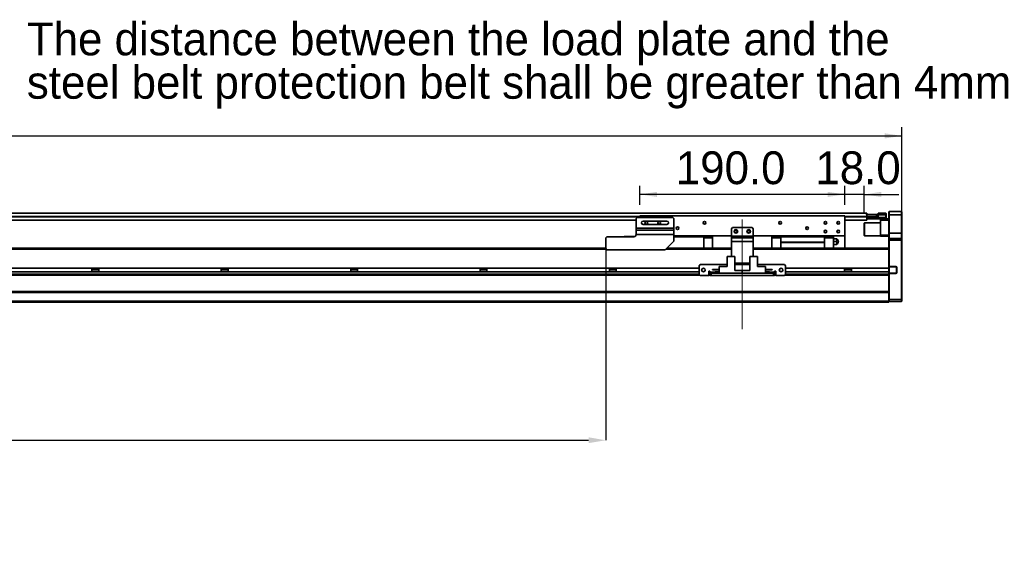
# Model space of a CAD drawing. Header units: millimetres. Extents: x 40 to 3320, y 40 to 2336.
# Tile 7 of 10: x 1621 to 2534, y 991 to 1479. Entities that reach past the tile are written whole.
import ezdxf

# ---------------------------------------------------------------- set-up
doc = ezdxf.new("R2010")
doc.units = ezdxf.units.MM
doc.header["$LTSCALE"] = 8
doc.header["$PDSIZE"] = -1
doc.linetypes.add('CENTERX2', pattern=[20.32, 12.7, -2.54, 2.54, -2.54])
doc.layers.add('黑色实线', color=7, linetype='Continuous')
doc.styles.add('SLDTEXTSTYLE8', font='txt')
doc.dimstyles.new('SLDDIMSTYLE0', dxfattribs={"dimtxt": 30.4, "dimasz": 16, "dimexe": 0, "dimexo": 0.0625, "dimgap": 7.6, "dimtad": 2, "dimdec": 1, "dimrnd": 1e-09, "dimzin": 4, "dimdsep": 46, "dimtxsty": 'SLDTEXTSTYLE8', "dimsah": 1, "dimcen": 0.09, "dimadec": 0, "dimazin": 1, "dimtfac": 1, "dimtdec": 1, "dimtmove": 0, "dimatfit": 0, "dimfxl": 0, "dimfrac": 2, "dimtolj": 1, "dimtzin": 12, "dimarcsym": 0})
doc.dimstyles.new('SLDDIMSTYLE6', dxfattribs={"dimtxt": 30.4, "dimasz": 16, "dimexe": 0, "dimexo": 0.0625, "dimgap": 7.6, "dimtad": 2, "dimdec": 1, "dimrnd": 1e-09, "dimzin": 4, "dimdsep": 46, "dimtxsty": 'SLDTEXTSTYLE8', "dimsah": 1, "dimcen": 0.09, "dimadec": 0, "dimazin": 1, "dimtfac": 1, "dimtdec": 1, "dimtofl": 0, "dimtmove": 0, "dimatfit": 3, "dimfxl": 0, "dimfrac": 2, "dimtolj": 1, "dimtzin": 12, "dimarcsym": 0})

# ---------------------------------------------------------------- blocks, each defined once
blk = doc.blocks.new('SW_NOTE_4')
at = {"layer": '黑色实线', "color": 0, "char_height": 30.4, "attachment_point": 1, "style": 'SLDTEXTSTYLE8'}
for s, insert in [('The distance between the load plate and the ', (-929.74, 55.98)), ('steel belt protection belt shall be greater than 4mm', (-929.74, 15.79))]:
    blk.add_mtext(s, dxfattribs=dict(at, insert=insert))
blk = doc.blocks.new('_D_21')
at = {"layer": '黑色实线'}
for p, q in [((223.07, 1285.18), (223.07, 1379.52)), ((2439.07, 1285.18), (2439.07, 1379.52)), ((223.07, 1371.52), (2439.07, 1371.52))]:
    blk.add_line(p, q, dxfattribs=at)
for points in [[(223.07, 1371.52), (239.07, 1369.12), (239.07, 1373.92)], [(2439.07, 1371.52), (2423.07, 1373.92), (2423.07, 1369.12)]]:
    blk.add_solid(points, dxfattribs=at)
at = {"layer": '黑色实线', "insert": (1264.49, 1411.41), "char_height": 30.4, "attachment_point": 1, "style": 'SLDTEXTSTYLE8'}
blk.add_mtext('2216.0', dxfattribs=at)
blk = doc.blocks.new('_D_24')
at = {"layer": 'Defpoints', "color": 0}
for p in [(464.57, 1270.52), (2164.57, 1267.02), (2164.57, 1089.52)]:
    blk.add_point(p, dxfattribs=at)
at = {"layer": '黑色实线', "color": 0, "lineweight": -2}
for p, q in [((464.57, 1270.46), (464.57, 1089.52)), ((2164.57, 1266.96), (2164.57, 1089.52)), ((480.57, 1089.52), (2148.57, 1089.52))]:
    blk.add_line(p, q, dxfattribs=at)
at = {"layer": '黑色实线', "color": 0}
for points in [[(480.57, 1092.19), (480.57, 1086.85), (464.57, 1089.52)], [(2148.57, 1092.19), (2148.57, 1086.85), (2164.57, 1089.52)]]:
    blk.add_solid(points, dxfattribs=at)
at = {"layer": '黑色实线', "color": 0, "insert": (1318.56, 1081.92), "char_height": 30.4, "attachment_point": 2, "style": 'SLDTEXTSTYLE8'}
blk.add_mtext('\\A1;Stroke T=1700.0', dxfattribs=at)
blk = doc.blocks.new('_D_25')
at = {"layer": '黑色实线'}
for p, q in [((2196.07, 1307.68), (2196.07, 1325.3)), ((2386.07, 1307.68), (2386.07, 1325.3)), ((2386.07, 1317.3), (2196.07, 1317.3))]:
    blk.add_line(p, q, dxfattribs=at)
for points in [[(2196.07, 1317.3), (2212.07, 1314.9), (2212.07, 1319.7)], [(2386.07, 1317.3), (2370.07, 1319.7), (2370.07, 1314.9)]]:
    blk.add_solid(points, dxfattribs=at)
at = {"layer": '黑色实线', "insert": (2229.41, 1357.18), "char_height": 30.4, "attachment_point": 1, "style": 'SLDTEXTSTYLE8'}
blk.add_mtext('190.0', dxfattribs=at)
blk = doc.blocks.new('_D_26')
at = {"layer": '黑色实线'}
for p, q in [((2386.07, 1307.68), (2386.07, 1325.3)), ((2404.07, 1300.88), (2404.07, 1325.3)), ((2386.07, 1317.3), (2354.07, 1317.3)), ((2404.07, 1317.3), (2386.07, 1317.3)), ((2404.07, 1317.3), (2436.07, 1317.3))]:
    blk.add_line(p, q, dxfattribs=at)
for points in [[(2386.07, 1317.3), (2370.07, 1319.7), (2370.07, 1314.9)], [(2404.07, 1317.3), (2420.07, 1314.9), (2420.07, 1319.7)]]:
    blk.add_solid(points, dxfattribs=at)
at = {"layer": '黑色实线', "insert": (2358.84, 1357.18), "char_height": 30.4, "attachment_point": 1, "style": 'SLDTEXTSTYLE8'}
blk.add_mtext('18.0', dxfattribs=at)

msp = doc.modelspace()

# ---------------------------------------------------------------- linework, layer by layer
at = {"color": 7, "linetype": 'Continuous', "lineweight": 35}
for p, q in [((2406.57, 1299.87), (255.57, 1299.87)), ((2386.07, 1297.52), (2196.07, 1297.52)), ((2196.07, 1297.52), (2196.07, 1296.02)), ((2386.07, 1297.52), (2386.07, 1279.02)), ((2406.11, 1298.49), (2406.11, 1298.72)), ((2406.11, 1298.72), (2406.61, 1298.72)), ((2406.11, 1298.72), (2406.11, 1298.72)), ((2406.57, 1299.87), (2406.57, 1298.72)), ((2406.57, 1297.23), (2406.57, 1296.87)), ((2406.57, 1296.87), (2406.57, 1296.37)), ((2406.61, 1296.72), (2406.57, 1296.72)), ((2406.57, 1296.22), (2406.87, 1296.52)), ((2406.57, 1296.52), (2406.87, 1296.52)), ((2406.61, 1298.72), (2406.61, 1296.72)), ((2406.61, 1298.72), (2415.61, 1298.72)), ((2406.61, 1296.72), (2415.61, 1296.72)), ((2406.87, 1296.22), (2406.87, 1296.52)), ((2406.87, 1296.52), (2417.07, 1296.52)), ((2415.61, 1296.72), (2415.61, 1298.72)), ((2415.61, 1298.72), (2416.11, 1298.72)), ((2416.11, 1296.72), (2415.61, 1296.72)), ((2416.11, 1298.72), (2416.11, 1296.72)), ((2416.11, 1296.72), (2416.57, 1296.72)), ((2416.57, 1296.52), (2416.57, 1296.72)), ((2417.07, 1298.52), (2417.07, 1300.02)), ((2417.07, 1300.02), (2424.27, 1300.02)), ((2424.27, 1298.52), (2417.07, 1298.52)), ((2417.07, 1296.22), (2417.07, 1298.52)), ((2424.27, 1298.52), (2424.27, 1300.02)), ((2424.57, 1299.72), (2424.27, 1300.02)), ((2424.27, 1296.02), (2424.27, 1298.52)), ((2424.57, 1298.52), (2424.27, 1298.52)), ((2424.57, 1299.72), (2424.57, 1298.52)), ((2424.57, 1298.52), (2424.57, 1296.02)), ((2427.37, 1301.52), (2427.07, 1301.22)), ((2427.07, 1298.52), (2427.07, 1301.22)), ((2427.37, 1298.52), (2427.07, 1298.52)), ((2427.07, 1281.52), (2427.07, 1298.52)), ((2427.37, 1301.52), (2427.37, 1298.52)), ((2427.37, 1301.52), (2438.77, 1301.52)), ((2427.37, 1298.52), (2427.37, 1281.52)), ((2438.77, 1298.52), (2427.37, 1298.52)), ((2438.77, 1298.52), (2438.77, 1301.52)), ((2438.77, 1301.52), (2439.07, 1301.22)), ((2438.77, 1281.52), (2438.77, 1298.52)), ((2438.77, 1298.52), (2439.07, 1298.52)), ((2439.07, 1301.22), (2439.07, 1298.52)), ((2439.07, 1298.52), (2439.07, 1281.52)), ((2192.57, 1293.37), (471.57, 1293.37)), ((2193.57, 1296.02), (2192.57, 1295.02)), ((2192.57, 1295.02), (2192.57, 1286.02)), ((2193.57, 1296.02), (2226.57, 1296.02)), ((2221.07, 1292.62), (2199.07, 1292.62)), ((2199.07, 1289.42), (2221.07, 1289.42)), ((2227.57, 1295.02), (2226.57, 1296.02)), ((2227.57, 1295.02), (2227.57, 1286.02)), ((2406.57, 1293.37), (2386.07, 1293.37)), ((2404.37, 1291.02), (2404.07, 1290.72)), ((2404.07, 1279.32), (2404.07, 1290.72)), ((2419.07, 1291.02), (2404.37, 1291.02)), ((2404.37, 1291.02), (2404.37, 1279.02)), ((2406.57, 1296.37), (2406.57, 1293.37)), ((2406.57, 1296.22), (2406.87, 1296.22)), ((2406.57, 1296.02), (2406.87, 1296.02)), ((2406.57, 1294.82), (2406.87, 1294.52)), ((2406.87, 1296.22), (2406.87, 1296.02)), ((2417.07, 1296.22), (2406.87, 1296.22)), ((2406.87, 1296.02), (2406.87, 1294.52)), ((2406.87, 1296.02), (2424.27, 1296.02)), ((2424.27, 1294.52), (2406.87, 1294.52)), ((2419.07, 1293.52), (2419.07, 1294.52)), ((2427.07, 1293.52), (2419.07, 1293.52)), ((2419.07, 1279.52), (2419.07, 1293.52)), ((2424.27, 1294.52), (2424.27, 1296.02)), ((2424.27, 1296.02), (2424.57, 1296.02)), ((2424.27, 1294.52), (2424.57, 1294.82)), ((2424.27, 1294.52), (2427.07, 1294.52)), ((2424.57, 1296.02), (2424.57, 1294.82)), ((2192.57, 1286.02), (2227.57, 1286.02)), ((2192.57, 1284.03), (2192.57, 1286.02)), ((2192.57, 1284.03), (2227.57, 1284.03)), ((2192.57, 1280.04), (2192.57, 1284.03)), ((2227.57, 1280.04), (2192.57, 1280.04)), ((2192.57, 1280.04), (2192.57, 1280.02)), ((2227.57, 1286.02), (2227.57, 1284.03)), ((2227.57, 1284.03), (2227.57, 1280.04)), ((2227.57, 1280.04), (2227.57, 1274.02)), ((2281.07, 1279.02), (2227.57, 1279.02)), ((2255.32, 1278.02), (2255.32, 1279.02)), ((2282.07, 1286.52), (2281.07, 1285.52)), ((2281.07, 1285.52), (2281.07, 1278.52)), ((2281.07, 1278.52), (2301.07, 1278.52)), ((2281.07, 1277.02), (2281.07, 1278.52)), ((2300.07, 1286.52), (2282.07, 1286.52)), ((2301.07, 1285.52), (2300.07, 1286.52)), ((2301.07, 1285.52), (2301.07, 1278.52)), ((2386.07, 1279.02), (2301.07, 1279.02)), ((2301.07, 1278.52), (2301.07, 1277.02)), ((2326.82, 1279.02), (2326.82, 1278.02)), ((2367.32, 1278.02), (2367.32, 1279.02)), ((2386.07, 1279.02), (2386.07, 1267.52)), ((2404.07, 1279.32), (2404.37, 1279.02)), ((2404.37, 1279.02), (2419.07, 1279.02)), ((2419.07, 1279.52), (2427.07, 1279.52)), ((2419.07, 1278.52), (2419.07, 1279.52)), ((2427.07, 1278.52), (2419.07, 1278.52)), ((2427.37, 1281.52), (2427.07, 1281.52)), ((2427.07, 1276.22), (2427.07, 1281.52)), ((2427.37, 1281.52), (2427.37, 1276.52)), ((2427.37, 1281.52), (2438.77, 1281.52)), ((2438.77, 1276.52), (2438.77, 1281.52)), ((2439.07, 1281.52), (2438.77, 1281.52)), ((2439.07, 1281.52), (2439.07, 1276.22)), ((2165.57, 1278.02), (2164.57, 1277.02)), ((2164.57, 1267.02), (2164.57, 1277.02)), ((2165.57, 1278.02), (2190.57, 1278.02)), ((2181.37, 1278.22), (2181.17, 1278.02)), ((2181.37, 1278.22), (2191.44, 1278.22)), ((2181.37, 1278.22), (2181.37, 1278.02)), ((2219.57, 1266.02), (2227.57, 1274.02)), ((2227.57, 1278.02), (2255.32, 1278.02)), ((2255.32, 1278.02), (2255.32, 1267.46)), ((2263.57, 1277.92), (2255.32, 1277.92)), ((2255.32, 1276.97), (2263.57, 1276.97)), ((2263.57, 1276.97), (2263.57, 1277.92)), ((2263.57, 1276.97), (2263.57, 1267.46)), ((2281.07, 1277.02), (2301.07, 1277.02)), ((2281.07, 1273.52), (2281.07, 1277.02)), ((2301.07, 1273.52), (2281.07, 1273.52)), ((2281.07, 1273.52), (2281.07, 1259.72)), ((2301.07, 1277.02), (2301.07, 1273.52)), ((2301.07, 1273.52), (2301.07, 1259.72)), ((2318.57, 1277.92), (2318.57, 1276.97)), ((2326.82, 1277.92), (2318.57, 1277.92)), ((2326.82, 1276.97), (2318.57, 1276.97)), ((2318.57, 1276.97), (2318.57, 1267.46)), ((2367.32, 1278.02), (2326.82, 1278.02)), ((2326.82, 1278.02), (2326.82, 1273.02)), ((2326.82, 1273.02), (2367.32, 1273.02)), ((2326.82, 1273.02), (2326.82, 1272.72)), ((2367.32, 1272.72), (2326.82, 1272.72)), ((2326.82, 1272.72), (2326.82, 1267.46)), ((2367.32, 1278.02), (2367.32, 1273.02)), ((2375.57, 1277.92), (2367.32, 1277.92)), ((2375.57, 1276.97), (2367.32, 1276.97)), ((2367.32, 1272.72), (2367.32, 1273.02)), ((2367.32, 1272.72), (2367.32, 1267.46)), ((2375.57, 1276.97), (2375.57, 1277.92)), ((2375.57, 1267.46), (2375.57, 1276.97)), ((2375.57, 1276.02), (2377.88, 1276.02)), ((2375.57, 1273.52), (2377.88, 1273.52)), ((2377.88, 1271.02), (2375.57, 1271.02)), ((2427.37, 1276.52), (2427.07, 1276.22)), ((2427.07, 1275.02), (2427.07, 1276.22)), ((2427.37, 1275.02), (2427.07, 1275.02)), ((2427.07, 1267.17), (2427.07, 1275.02)), ((2427.37, 1276.52), (2427.37, 1275.02)), ((2427.37, 1276.52), (2438.77, 1276.52)), ((2427.37, 1275.02), (2427.37, 1250.37)), ((2438.77, 1275.02), (2427.37, 1275.02)), ((2438.77, 1275.02), (2438.77, 1276.52)), ((2439.07, 1276.22), (2438.77, 1276.52)), ((2439.07, 1275.02), (2438.77, 1275.02)), ((2438.77, 1220.02), (2438.77, 1275.02)), ((2439.07, 1276.22), (2439.07, 1275.02)), ((2439.07, 1275.02), (2439.07, 1220.14)), ((2164.57, 1267.46), (381.07, 1267.46)), ((455.57, 1267.52), (2164.57, 1267.52)), ((2164.57, 1267.02), (2165.57, 1266.02)), ((2165.57, 1266.02), (2219.57, 1266.02)), ((2281.07, 1267.46), (2221.01, 1267.46)), ((2263.57, 1267.52), (2281.07, 1267.52)), ((2301.07, 1267.52), (2318.57, 1267.52)), ((2427.07, 1267.46), (2301.07, 1267.46)), ((2375.57, 1267.52), (2421.07, 1267.52)), ((2421.07, 1267.52), (2421.07, 1267.46)), ((2427.07, 1267.17), (2427.07, 1266.46)), ((2427.07, 1248.92), (2427.07, 1266.46)), ((2252.07, 1252.22), (2251.07, 1251.22)), ((2251.07, 1251.22), (2251.07, 1243.22)), ((2277.12, 1252.22), (2252.07, 1252.22)), ((2277.12, 1259.72), (2277.12, 1250.42)), ((2277.12, 1259.72), (2284.07, 1259.72)), ((2284.07, 1259.72), (2284.07, 1246.82)), ((2298.07, 1253.52), (2284.07, 1253.52)), ((2298.07, 1252.22), (2284.07, 1252.22)), ((2298.07, 1259.72), (2298.07, 1246.82)), ((2298.07, 1259.72), (2305.02, 1259.72)), ((2305.02, 1259.72), (2305.02, 1250.42)), ((2330.07, 1252.22), (2305.02, 1252.22)), ((2331.07, 1251.22), (2330.07, 1252.22)), ((2331.07, 1243.22), (2331.07, 1251.22)), ((2251.82, 1242.46), (410.31, 1242.46)), ((2251.07, 1248.92), (411.07, 1248.92)), ((2251.07, 1245.52), (411.07, 1245.52)), ((1687.9, 1248.92), (1687.9, 1245.52)), ((1694.24, 1247.52), (1687.9, 1247.52)), ((1694.24, 1245.52), (1694.24, 1248.92)), ((1807.9, 1248.92), (1807.9, 1245.52)), ((1814.24, 1247.52), (1807.9, 1247.52)), ((1814.24, 1245.52), (1814.24, 1248.92)), ((1927.9, 1248.92), (1927.9, 1245.52)), ((1934.24, 1247.52), (1927.9, 1247.52)), ((1934.24, 1245.52), (1934.24, 1248.92)), ((2047.9, 1248.92), (2047.9, 1245.52)), ((2054.24, 1247.52), (2047.9, 1247.52)), ((2054.24, 1245.52), (2054.24, 1248.92)), ((2167.9, 1248.92), (2167.9, 1245.52)), ((2174.24, 1247.52), (2167.9, 1247.52)), ((2174.24, 1245.52), (2174.24, 1248.92)), ((2251.07, 1243.22), (2252.07, 1242.22)), ((2252.07, 1242.22), (2260.07, 1242.22)), ((2261.07, 1246.22), (2260.07, 1246.22)), ((2260.07, 1246.22), (2260.07, 1242.22)), ((2261.07, 1245.52), (2260.07, 1245.52)), ((2261.07, 1242.46), (2260.07, 1242.46)), ((2261.07, 1245.22), (2261.07, 1246.22)), ((2261.07, 1245.22), (2261.07, 1244.22)), ((2261.07, 1242.22), (2261.07, 1244.22)), ((2261.07, 1244.22), (2262.07, 1244.22)), ((2262.07, 1242.22), (2261.07, 1242.22)), ((2262.07, 1244.22), (2262.07, 1242.22)), ((2320.07, 1244.22), (2262.07, 1244.22)), ((2320.07, 1242.22), (2262.07, 1242.22)), ((2263.37, 1247.47), (2263.37, 1247.77)), ((2263.37, 1247.77), (2269.57, 1247.77)), ((2263.37, 1247.47), (2269.57, 1247.47)), ((2265.77, 1244.82), (2265.77, 1245.52)), ((2265.77, 1245.52), (2269.57, 1245.52)), ((2265.77, 1244.82), (2269.57, 1244.82)), ((2269.57, 1244.22), (2269.57, 1250.42)), ((2269.57, 1250.42), (2277.12, 1250.42)), ((2269.57, 1244.22), (2291.07, 1244.22)), ((2291.07, 1246.82), (2284.07, 1246.82)), ((2291.07, 1244.22), (2291.07, 1246.82)), ((2291.07, 1246.82), (2298.07, 1246.82)), ((2312.57, 1244.22), (2291.07, 1244.22)), ((2312.57, 1250.42), (2305.02, 1250.42)), ((2312.57, 1250.42), (2312.57, 1244.22)), ((2318.77, 1247.77), (2312.57, 1247.77)), ((2318.77, 1247.47), (2312.57, 1247.47)), ((2316.37, 1245.52), (2312.57, 1245.52)), ((2316.37, 1244.82), (2312.57, 1244.82)), ((2316.37, 1245.52), (2316.37, 1244.82)), ((2318.77, 1247.77), (2318.77, 1247.47)), ((2320.07, 1242.22), (2320.07, 1244.22)), ((2320.07, 1244.22), (2321.07, 1244.22)), ((2321.07, 1242.22), (2320.07, 1242.22)), ((2322.07, 1246.22), (2321.07, 1246.22)), ((2321.07, 1246.22), (2321.07, 1245.22)), ((2322.07, 1245.52), (2321.07, 1245.52)), ((2321.07, 1244.22), (2321.07, 1245.22)), ((2321.07, 1244.22), (2321.07, 1242.22)), ((2322.07, 1242.46), (2321.07, 1242.46)), ((2322.07, 1242.22), (2322.07, 1246.22)), ((2322.07, 1242.22), (2330.07, 1242.22)), ((2330.07, 1242.22), (2331.07, 1243.22)), ((2427.07, 1242.46), (2330.31, 1242.46)), ((2427.07, 1248.92), (2331.07, 1248.92)), ((2427.07, 1245.52), (2331.07, 1245.52)), ((2385.9, 1248.92), (2385.9, 1245.52)), ((2392.24, 1247.52), (2385.9, 1247.52)), ((2392.24, 1245.52), (2392.24, 1248.92)), ((2427.37, 1250.07), (2427.07, 1250.37)), ((2427.07, 1250.37), (2427.37, 1250.37)), ((2427.07, 1245.52), (2427.07, 1248.92)), ((2427.07, 1243.46), (2427.07, 1245.52)), ((2427.37, 1244.37), (2427.07, 1244.07)), ((2427.37, 1244.07), (2427.07, 1244.07)), ((2427.07, 1243.46), (2427.07, 1242.75)), ((2427.07, 1227.17), (2427.07, 1242.75)), ((2427.37, 1250.37), (2433.57, 1250.37)), ((2427.37, 1250.37), (2427.49, 1250.07)), ((2427.49, 1250.07), (2427.37, 1250.07)), ((2427.37, 1250.07), (2427.37, 1244.37)), ((2427.37, 1244.37), (2427.49, 1244.37)), ((2427.49, 1244.37), (2427.37, 1244.07)), ((2433.57, 1244.07), (2427.37, 1244.07)), ((2427.37, 1244.07), (2427.37, 1220.02)), ((2433.57, 1250.07), (2427.49, 1250.07)), ((2427.49, 1244.37), (2433.57, 1244.37)), ((2433.57, 1250.37), (2433.57, 1250.07)), ((2433.57, 1244.07), (2433.57, 1244.37)), ((2434.07, 1244.87), (2434.07, 1249.57)), ((2434.37, 1249.57), (2434.07, 1249.57)), ((2434.37, 1244.87), (2434.07, 1244.87)), ((2434.37, 1249.57), (2434.37, 1244.87)), ((2427.07, 1227.46), (235.07, 1227.46)), ((2427.07, 1226.46), (235.07, 1226.46)), ((2427.07, 1227.17), (2427.07, 1226.46)), ((2427.07, 1218.52), (2427.07, 1226.46)), ((2427.07, 1218.52), (235.07, 1218.52)), ((2427.07, 1217.52), (235.07, 1217.52)), ((2427.07, 1220.14), (2427.37, 1220.02)), ((2427.07, 1217.52), (2427.07, 1218.52)), ((2427.07, 1218.32), (2427.37, 1218.02)), ((2427.37, 1220.02), (2427.37, 1218.02)), ((2427.37, 1220.02), (2438.77, 1220.02)), ((2438.77, 1218.02), (2427.37, 1218.02)), ((2439.07, 1220.14), (2438.77, 1220.02)), ((2438.77, 1218.02), (2438.77, 1220.02)), ((2439.07, 1218.32), (2438.77, 1218.02)), ((2439.07, 1220.14), (2439.07, 1218.32))]:
    msp.add_line(p, q, dxfattribs=at)
at = {"color": 8, "linetype": 'Continuous', "lineweight": 35}
for p, q in [((2196.07, 1296.87), (466.07, 1296.87)), ((2406.57, 1296.87), (2386.07, 1296.87)), ((2196.07, 1296.37), (466.07, 1296.37)), ((2406.57, 1296.37), (2386.07, 1296.37)), ((2165.13, 1266.46), (381.07, 1266.46)), ((2281.07, 1266.46), (2220.01, 1266.46)), ((2427.07, 1266.46), (2301.07, 1266.46)), ((2251.07, 1243.46), (411.07, 1243.46)), ((2261.07, 1243.46), (2260.07, 1243.46)), ((2265.77, 1245.22), (2261.07, 1245.22)), ((2321.07, 1245.22), (2316.37, 1245.22)), ((2322.07, 1243.46), (2321.07, 1243.46)), ((2427.07, 1243.46), (2331.07, 1243.46))]:
    msp.add_line(p, q, dxfattribs=at)
at = {"color": 7, "linetype": 'Continuous', "lineweight": 35}
for centre, radius in [((2202.07, 1291.02), 1.25), ((2214.07, 1291.02), 1.25), ((2256.07, 1291.02), 1.25), ((2326.07, 1291.02), 1.25), ((2368.07, 1291.02), 1.25), ((2380.07, 1291.02), 1.25), ((2231.07, 1286.02), 1.25), ((2285.07, 1283.02), 1.7), ((2285.07, 1283.02), 1.25), ((2297.07, 1283.02), 1.7), ((2297.07, 1283.02), 1.25), ((2351.07, 1286.02), 1.25), ((2368.07, 1283.02), 1.25), ((2380.07, 1283.02), 1.25), ((2255.07, 1247.22), 1.7), ((2327.07, 1247.22), 1.7)]:
    msp.add_circle(centre, radius, dxfattribs=at)
for centre, radius, start, end in [((2199.07, 1291.02), 1.6, 90, 270), ((2221.07, 1291.02), 1.6, 270, 90), ((2190.57, 1280.02), 2, 270, 0), ((2377.07, 1273.52), 3, 4.42207, 56.61739), ((2377.07, 1273.52), 3, 303.36445, 355.55829), ((2379.97, 1273.52), 0.25, 0, 68.66881), ((2379.97, 1273.52), 0.25, 291.36622, 0), ((2433.57, 1249.57), 0.8, 0, 90), ((2433.57, 1249.57), 0.5, 0, 90), ((2433.57, 1244.87), 0.8, 270, 0), ((2433.57, 1244.87), 0.5, 270, 0)]:
    msp.add_arc(centre, radius, start, end, dxfattribs=at)
for points, knots in [([(2377.88, 1276.02), (2378.04, 1275.93), (2378.34, 1275.74), (2378.63, 1275.31), (2378.76, 1274.83), (2378.68, 1274.35), (2378.43, 1273.91), (2378.13, 1273.65), (2377.93, 1273.54), (2377.88, 1273.52)], [0, 0, 0, 0, 0.159723, 0.319418, 0.479137, 0.638854, 0.798558, 0.958293, 1, 1, 1, 1]), ([(2378.71, 1276.02), (2378.7, 1276.02), (2378.68, 1276.02), (2378.43, 1276.02), (2378.13, 1276.02), (2377.93, 1276.02), (2377.88, 1276.02)], [0, 0, 0, 0, 0.275953, 0.596137, 0.916384, 1, 1, 1, 1]), ([(2377.88, 1273.52), (2378.04, 1273.43), (2378.34, 1273.24), (2378.63, 1272.81), (2378.76, 1272.33), (2378.68, 1271.85), (2378.43, 1271.41), (2378.13, 1271.15), (2377.93, 1271.04), (2377.88, 1271.02)], [0, 0, 0, 0, 0.159723, 0.319418, 0.479137, 0.638854, 0.798559, 0.958293, 1, 1, 1, 1]), ([(2377.88, 1271.02), (2378.04, 1271.02), (2378.35, 1271.02), (2378.62, 1271.02), (2378.75, 1271.02), (2378.72, 1271.02), (2378.71, 1271.02)], [0, 0, 0, 0, 0.3188279, 0.6375964, 0.9564171, 1, 1, 1, 1]), ([(2380.06, 1273.29), (2380.06, 1273.29), (2380.06, 1273.29), (2380.06, 1273.33), (2380.06, 1273.39), (2380.06, 1273.47), (2380.06, 1273.55), (2380.06, 1273.62), (2380.06, 1273.69), (2380.06, 1273.73), (2380.06, 1273.75), (2380.06, 1273.75), (2380.06, 1273.75)], [0, 0, 0, 0, 0.107429, 0.214862, 0.322291, 0.429722, 0.537152, 0.644587, 0.752016, 0.859445, 0.966874, 1, 1, 1, 1])]:
    msp.add_open_spline(points, degree=3, knots=knots, dxfattribs=at)
at = {"layer": '黑色实线', "linetype": 'CENTERX2', "lineweight": 18}
msp.add_line((2291.07, 1192.42), (2291.07, 1302.02), dxfattribs=at)

# ---------------------------------------------------------------- block references
at = {"layer": '黑色实线'}
msp.add_blockref('SW_NOTE_4', (2557.38, 1420.57), dxfattribs=at)

# ---------------------------------------------------------------- dimensions: what is measured, and where the dimension line sits
for base, p1, p2, dimstyle, picture, middle in [((2439.07, 1371.52), (223.07, 1275.02), (2439.07, 1275.02), 'SLDDIMSTYLE6', '_D_21', (1323.9, 1371.52)), ((2196.07, 1317.3), (2386.07, 1297.52), (2196.07, 1297.52), 'SLDDIMSTYLE6', '_D_25', (2277.84, 1317.3)), ((2386.07, 1317.3), (2404.07, 1290.72), (2386.07, 1297.52), 'SLDDIMSTYLE0', '_D_26', (2396.29, 1317.3))]:
    dim = msp.add_linear_dim(base=base, p1=p1, p2=p2, dimstyle=dimstyle, dxfattribs=at)
    dim.commit()
    dim.dimension.update_dxf_attribs({"geometry": picture, "text_midpoint": middle, "dimtype": 160})
dim = msp.add_linear_dim(base=(2164.57, 1089.52), p1=(464.57, 1270.52), p2=(2164.57, 1267.02), text='Stroke T=<>', dimstyle='SLDDIMSTYLE6', dxfattribs=at)
dim.commit()
dim.dimension.update_dxf_attribs({"geometry": '_D_24', "text_midpoint": (1318.56, 1089.52), "dimtype": 160})

doc.saveas('drawing.dxf')
